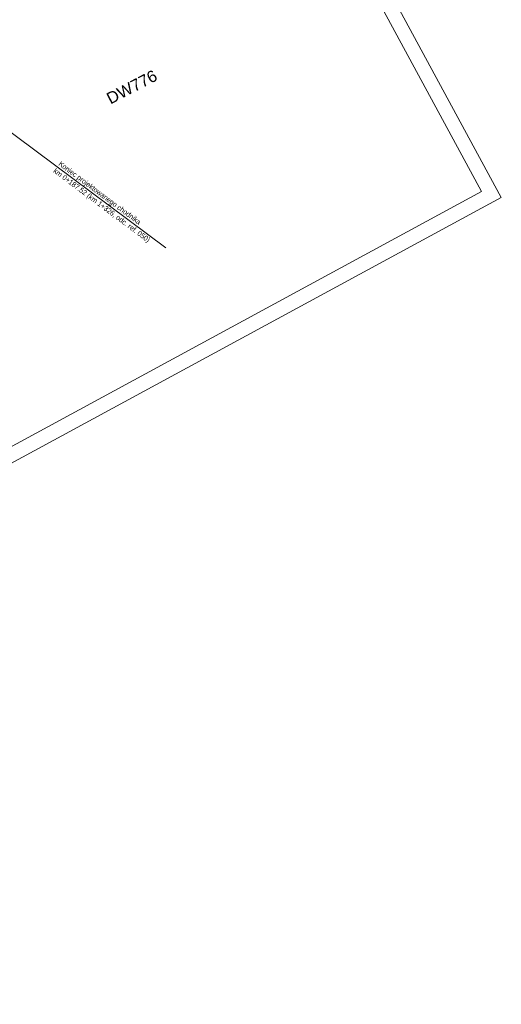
# Model space of a CAD drawing. Header units: metres. Extents: x 7437418 to 7437771, y 5556617 to 5556935.
# Tile 6 of 7: x 7437688 to 7437771, y 5556617 to 5556787. Entities that reach past the tile are written whole.
import ezdxf
from ezdxf.enums import TextEntityAlignment as Align

# ---------------------------------------------------------------- set-up
doc = ezdxf.new("R2010")
doc.units = ezdxf.units.M
doc.header["$MEASUREMENT"] = 0
doc.layers.add('_arkusz', color=7, linetype='Continuous', lineweight=13)
doc.layers.add('D_opisy', color=7, linetype='Continuous', lineweight=13)
doc.styles.get("Standard").update_dxf_attribs({"font": 'txt.shx', "width": 0.75})
doc.styles.add('Style-Arial', font='arial.ttf')

msp = doc.modelspace()

# ---------------------------------------------------------------- linework, layer by layer
at = {"layer": '_arkusz', "flags": 128}
for points in [[(7437515.216, 5556617.416), (7437771.128, 5556756.173), (7437674.245, 5556934.858), (7437418.332, 5556796.101), (7437515.216, 5556617.416)], [(7437516.222, 5556620.805), (7437767.739, 5556757.179), (7437673.239, 5556931.468), (7437421.721, 5556795.095), (7437516.222, 5556620.805)]]:
    msp.add_lwpolyline(points, close=True, dxfattribs=at)
at = {"layer": 'D_opisy'}
msp.add_line((7437684.009, 5556769.397), (7437713.378, 5556747.515), dxfattribs=at)

# ---------------------------------------------------------------- texts
at = {"layer": 'D_opisy', "style": 'Style-Arial'}
msp.add_text('DW776', height=2, rotation=27.44109, dxfattribs=at).set_placement((7437703.415, 5556773.044), align=Align.MIDDLE_LEFT)
at = {"layer": 'D_opisy', "insert": (7437695.385, 5556762.487), "char_height": 0.9, "attachment_point": 1, "rotation": 323.3118}
msp.add_mtext('\\pt11;\\fArial|b0|i0|c238238|p39;Koniec projektowanego chodnika\\Pkm 0+187.52 (km 1+326, odc. ref. 050)', dxfattribs=at)

doc.saveas('drawing.dxf')
